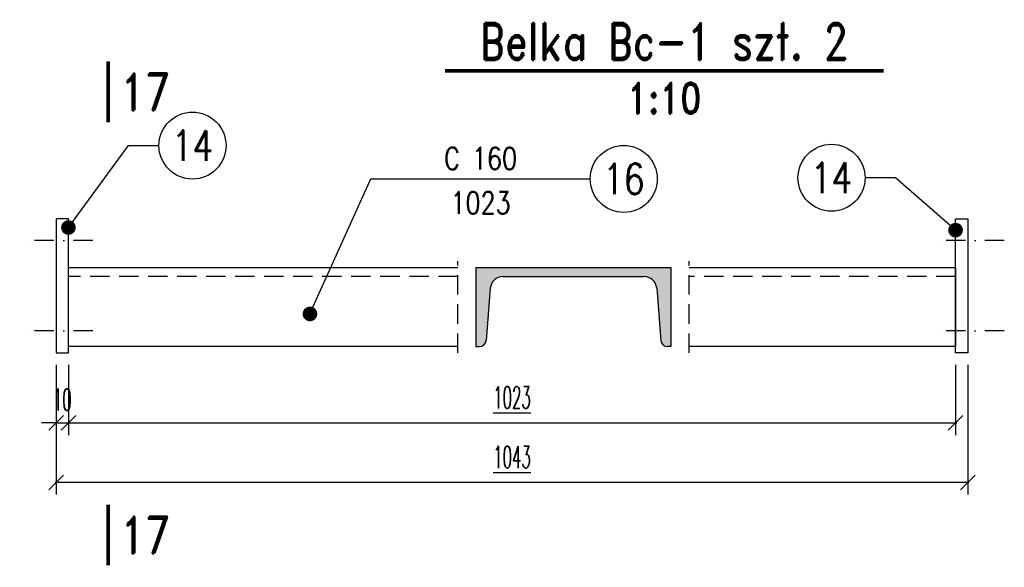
# Model space of a CAD drawing. Header units: millimetres. Extents: x -228255 to 14536, y -140109 to 119945.
# Tile 60 of 123: x -176153 to -175345, y 58975 to 59425. Entities that reach past the tile are written whole.
import ezdxf
from ezdxf.enums import TextEntityAlignment as Align

# ---------------------------------------------------------------- set-up
doc = ezdxf.new("R2010")
doc.units = ezdxf.units.MM
doc.header["$LTSCALE"] = 2.5
for name, pattern in [('DASHDOT2', [12.7, 6.35, -3.175, 0, -3.175]), ('DASHED', [19.049999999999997, 12.7, -6.35]), ('DASHED2', [9.524999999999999, 6.35, -3.175])]:
    doc.linetypes.add(name, pattern=pattern)
for name, color, linetype in [('Gruba', 6, 'Continuous'), ('Opisy_stal', 7, 'Continuous'), ('Osie_laczniki', 157, 'DASHDOT2'), ('Przerywana', 5, 'DASHED'), ('stal', 4, 'Continuous'), ('Stal_nw', 181, 'DASHED2'), ('Stal_przekroj', 1, 'Continuous'), ('Wymiary', 86, 'Continuous')]:
    doc.layers.add(name, color=color, linetype=linetype)
doc.styles.get("Standard").update_dxf_attribs({"font": 'romans.shx', "width": 0.65})
doc.styles.add('style1', font='romand.shx', dxfattribs={"width": 0.8})
doc.styles.add('style3', font='romans.shx', dxfattribs={"width": 0.5})
doc.dimstyles.new('Skala_10', dxfattribs={"dimtxt": 18, "dimasz": 12, "dimexe": 10, "dimexo": 10, "dimgap": 10, "dimtad": 1, "dimdec": 0, "dimdsep": 46, "dimtxsty": 'style3', "dimblk": 'OBLIQUE', "dimcen": 0, "dimdle": 1, "dimclrd": 256, "dimclre": 256, "dimclrt": 31, "dimadec": 1, "dimazin": 0, "dimtfac": 1, "dimtdec": 0, "dimtix": 1, "dimtmove": 2, "dimatfit": 0, "dimldrblk": 'DOT', "dimfxl": 1, "dimtolj": 1, "dimtzin": 0, "dimlwd": -1, "dimlwe": -1, "dimarcsym": 0})
doc.dimstyles.new('Skala_10$7', dxfattribs={"dimscale": 0, "dimtxt": 18, "dimasz": 12, "dimexe": 10, "dimexo": 15, "dimgap": 5, "dimtad": 1, "dimdec": 0, "dimrnd": 0.5, "dimzin": 9, "dimdsep": 46, "dimtxsty": 'Standard', "dimblk1": 'OBLIQUE', "dimblk2": 'OBLIQUE', "dimsah": 1, "dimcen": 10, "dimdle": 10, "dimclrt": 31, "dimadec": 0, "dimazin": 0, "dimtfac": 1, "dimtdec": 0, "dimtmove": 2, "dimatfit": 3, "dimldrblk": 'DOT', "dimfxl": 1, "dimtolj": 1, "dimtzin": 9, "dimarcsym": 0})

# ---------------------------------------------------------------- blocks, each defined once
blk = doc.blocks.new('_Oblique')
at = {"color": 0, "linetype": 'ByBlock', "lineweight": -2}
blk.add_line((-0.5, -0.5), (0.5, 0.5), dxfattribs=at)
blk = doc.blocks.new('*D864')
at = {"layer": 'Defpoints', "color": 0, "ltscale": 0.5, "transparency": 16777216}
for p in [(-176123.1847967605, 59151.34823240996), (-176113.1847967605, 59151.34823240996), (-176113.1847967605, 59093.75815299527)]:
    blk.add_point(p, dxfattribs=at)
at = {"layer": 'Wymiary', "ltscale": 0.5, "transparency": 16777216}
for p, q in [((-176123.1847967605, 59141.34823240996), (-176123.1847967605, 59083.75815299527)), ((-176113.1847967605, 59141.34823240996), (-176113.1847967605, 59083.75815299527)), ((-176123.1847967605, 59093.75815299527), (-176135.1847967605, 59093.75815299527)), ((-176123.1847967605, 59093.75815299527), (-176113.1847967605, 59093.75815299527)), ((-176113.1847967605, 59093.75815299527), (-176101.1847967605, 59093.75815299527))]:
    blk.add_line(p, q, dxfattribs=at)
at = {"layer": 'Wymiary', "ltscale": 0.5, "transparency": 16777216, "xscale": 12, "yscale": 12, "zscale": 12}
blk.add_blockref('_Oblique', (-176123.1847967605, 59093.75815299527), dxfattribs=at)
at = {"layer": 'Wymiary', "ltscale": 0.5, "transparency": 16777216, "xscale": 12, "yscale": 12, "zscale": 12, "rotation": 180}
blk.add_blockref('_Oblique', (-176113.1847967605, 59093.75815299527), dxfattribs=at)
at = {"layer": 'Wymiary', "color": 31, "ltscale": 0.5, "transparency": 16777216, "insert": (-176118.1847967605, 59112.75815299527), "char_height": 18, "attachment_point": 5, "style": 'style3'}
blk.add_mtext('\\A1;10', dxfattribs=at)
blk = doc.blocks.new('_Dot')
at = {"color": 0, "linetype": 'ByBlock', "lineweight": -2}
blk.add_line((-0.5, 0), (-1, 0), dxfattribs=at)
at = {"color": 0, "linetype": 'ByBlock', "const_width": 0.5}
blk.add_lwpolyline([(-0.25, 0, 1), (0.25, 0, 1)], format="xyb", close=True, dxfattribs=at)
blk = doc.blocks.new('*D865')
at = {"layer": 'Defpoints', "color": 0, "ltscale": 0.5, "transparency": 16777216}
for p in [(-176113.1847967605, 59151.34823240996), (-175385.1847967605, 59151.34823240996), (-175385.1847967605, 59093.75815299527)]:
    blk.add_point(p, dxfattribs=at)
at = {"layer": 'Wymiary', "ltscale": 0.5, "transparency": 16777216}
for p, q in [((-176113.1847967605, 59141.34823240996), (-176113.1847967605, 59083.75815299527)), ((-175385.1847967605, 59141.34823240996), (-175385.1847967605, 59083.75815299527)), ((-176114.1847967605, 59093.75815299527), (-175384.1847967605, 59093.75815299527))]:
    blk.add_line(p, q, dxfattribs=at)
at = {"layer": 'Wymiary', "ltscale": 0.5, "transparency": 16777216, "xscale": 12, "yscale": 12, "zscale": 12, "rotation": 180}
blk.add_blockref('_Oblique', (-176113.1847967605, 59093.75815299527), dxfattribs=at)
at = {"layer": 'Wymiary', "ltscale": 0.5, "transparency": 16777216, "xscale": 12, "yscale": 12, "zscale": 12}
blk.add_blockref('_Oblique', (-175385.1847967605, 59093.75815299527), dxfattribs=at)
at = {"layer": 'Wymiary', "color": 31, "ltscale": 0.5, "transparency": 16777216, "insert": (-175749.1847967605, 59114.55815299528), "char_height": 18, "attachment_point": 5, "style": 'style3'}
blk.add_mtext('\\A1;\\L1023', dxfattribs=at)
blk = doc.blocks.new('*D866')
at = {"layer": 'Defpoints', "color": 0, "ltscale": 0.5, "transparency": 16777216}
for p in [(-176123.1847967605, 59151.34823240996), (-175375.1847967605, 59151.34823240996), (-176123.1847967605, 59044.87234259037)]:
    blk.add_point(p, dxfattribs=at)
at = {"layer": 'Wymiary', "ltscale": 0.5, "transparency": 16777216}
for p, q in [((-176123.1847967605, 59141.34823240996), (-176123.1847967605, 59034.87234259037)), ((-175375.1847967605, 59141.34823240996), (-175375.1847967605, 59034.87234259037)), ((-175374.1847967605, 59044.87234259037), (-176124.1847967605, 59044.87234259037))]:
    blk.add_line(p, q, dxfattribs=at)
at = {"layer": 'Wymiary', "ltscale": 0.5, "transparency": 16777216, "xscale": 12, "yscale": 12, "zscale": 12, "rotation": 180}
blk.add_blockref('_Oblique', (-176123.1847967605, 59044.87234259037), dxfattribs=at)
at = {"layer": 'Wymiary', "ltscale": 0.5, "transparency": 16777216, "xscale": 12, "yscale": 12, "zscale": 12}
blk.add_blockref('_Oblique', (-175375.1847967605, 59044.87234259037), dxfattribs=at)
at = {"layer": 'Wymiary', "color": 31, "ltscale": 0.5, "transparency": 16777216, "insert": (-175749.1847967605, 59065.67234259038), "char_height": 18, "attachment_point": 5, "style": 'style3'}
blk.add_mtext('\\A1;\\L1043', dxfattribs=at)
blk = doc.blocks.new('Elem_prawy')
at = {"color": 7}
blk.add_line((0, -5.684341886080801e-14), (25, -2.842170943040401e-14), dxfattribs=at)
blk.add_circle((52.5, -5.684341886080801e-14), 27.5, dxfattribs=at)
at = {"color": 31, "width": 0.8}
blk.add_attdef('22', text='', height=25, dxfattribs=at).set_placement((52.5, -5.684341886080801e-14), align=Align.MIDDLE)
blk = doc.blocks.new('Elem_lewy')
at = {"color": 7}
blk.add_line((-2.273736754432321e-13, 5.684341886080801e-14), (-25.00000000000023, 8.526512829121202e-14), dxfattribs=at)
blk.add_circle((-52.50000000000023, 5.684341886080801e-14), 27.5, dxfattribs=at)
at = {"color": 31, "width": 0.8}
blk.add_attdef('22', text='', height=25, dxfattribs=at).set_placement((-52.50000000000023, 5.684341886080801e-14), align=Align.MIDDLE)
blk = doc.blocks.new('Op_el_prawy')
at = {"color": 7}
blk.add_line((0, 2.842170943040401e-14), (180, 2.842170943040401e-14), dxfattribs=at)
blk.add_circle((207.5, 2.842170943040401e-14), 27.5, dxfattribs=at)
at = {"color": 31, "width": 0.8}
for tag, p in [('ZK_120X120X5', (90, 7.803000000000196)), ('1000', (90, -28.61999999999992))]:
    blk.add_attdef(tag, text='', height=18, dxfattribs=at).set_placement(p, align=Align.CENTER)
blk.add_attdef('22', text='', height=25, dxfattribs=at).set_placement((207.5, 2.842170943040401e-14), align=Align.MIDDLE)
blk = doc.blocks.new('C160')
for p, q in [((0, 0), (0, 160)), ((0, 160), (65, 160)), ((65, 160), (65, 157.1775719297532)), ((17.16267516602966, 148.2730140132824), (59.93859872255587, 151.6950878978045)), ((7.5, 22.19354641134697), (7.5, 137.806453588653)), ((17.16267516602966, 11.72698598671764), (59.93859872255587, 8.304912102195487)), ((0, 0), (65, 0)), ((65, 0), (65, 2.822428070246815))]:
    blk.add_line(p, q)
for centre, radius, start, end in [((59.5, 157.1775719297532), 5.5, 274.5739212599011, 0), ((18, 137.806453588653), 10.5, 94.5739212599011, 180), ((18, 22.19354641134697), 10.5, 180, 265.4260787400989), ((59.5, 2.822428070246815), 5.5, 0, 85.42607874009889)]:
    blk.add_arc(centre, radius, start, end)

msp = doc.modelspace()

# ---------------------------------------------------------------- hatches: boundary and pattern name
at = {"layer": 'Stal_przekroj', "ltscale": 0.5}
h = msp.add_hatch(color=256, dxfattribs=at)
h.dxf.hatch_style = 1
h.paths.add_polyline_path([(-175618.7389849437, 59221.34823240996), (-175778.7389849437, 59221.34823240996), (-175778.7389849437, 59156.34823240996), (-175775.9165568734, 59156.34823240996, 0.3910205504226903), (-175770.4340728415, 59161.4096336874), (-175767.0119989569, 59204.18555724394, -0.391020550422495), (-175756.5454385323, 59213.84823240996), (-175640.932531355, 59213.84823240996, -0.39102055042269), (-175630.4659709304, 59204.18555724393), (-175627.0438970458, 59161.4096336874, 0.3910205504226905), (-175621.5614130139, 59156.34823240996), (-175618.7389849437, 59156.34823240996)])

# ---------------------------------------------------------------- linework, layer by layer
at = {"layer": 'Gruba', "const_width": 3}
for points in [[(-176080.6247239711, 59390.48970219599), (-176080.6247239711, 59340.48970219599)], [(-176080.6247239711, 59026.64717229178), (-176080.6247239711, 58976.64717229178)]]:
    msp.add_lwpolyline(points, dxfattribs=at)
at = {"layer": 'Gruba', "ltscale": 0.5, "const_width": 3}
msp.add_lwpolyline([(-175804.3003258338, 59382.75398182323), (-175444.3003258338, 59382.75398182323)], dxfattribs=at)
at = {"layer": 'Osie_laczniki'}
for p, q in [((-176093.1847967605, 59243.34823240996), (-176153.1847967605, 59243.34823240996)), ((-175345.1847967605, 59243.34823240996), (-175405.1847967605, 59243.34823240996)), ((-176093.1847967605, 59169.34823240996), (-176153.1847967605, 59169.34823240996)), ((-175345.1847967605, 59169.34823240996), (-175405.1847967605, 59169.34823240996))]:
    msp.add_line(p, q, dxfattribs=at)
at = {"layer": 'Przerywana', "ltscale": 0.5}
for p, q in [((-175793.7389849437, 59151.34823240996), (-175793.7389849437, 59226.34823240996)), ((-175603.7389849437, 59151.34823240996), (-175603.7389849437, 59226.34823240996))]:
    msp.add_line(p, q, dxfattribs=at)
at = {"layer": 'stal'}
for points in [[(-176113.1847967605, 59151.34823240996), (-176113.1847967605, 59261.34823240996), (-176123.1847967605, 59261.34823240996), (-176123.1847967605, 59151.34823240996)], [(-175385.1847967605, 59151.34823240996), (-175385.1847967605, 59261.34823240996), (-175375.1847967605, 59261.34823240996), (-175375.1847967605, 59151.34823240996)]]:
    msp.add_lwpolyline(points, close=True, dxfattribs=at)
for points in [[(-175793.7389849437, 59156.34823240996), (-176113.1847967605, 59156.34823240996), (-176113.1847967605, 59221.34823240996), (-175793.7389849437, 59221.34823240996)], [(-175603.7389849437, 59221.34823240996), (-175385.1847967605, 59221.34823240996), (-175385.1847967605, 59156.34823240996), (-175603.7389849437, 59156.34823240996)]]:
    msp.add_lwpolyline(points, dxfattribs=at)
at = {"layer": 'Stal_nw'}
for p, q in [((-175793.7389849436, 59213.8482324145), (-176113.1847967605, 59213.8482324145)), ((-175385.1847967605, 59213.8482324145), (-175603.7389849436, 59213.8482324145))]:
    msp.add_line(p, q, dxfattribs=at)

# ---------------------------------------------------------------- block references
at = {"layer": 'Opisy_stal', "ltscale": 0.5}
for name, p, values in [('Elem_prawy', (-176063.8814115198, 59321.33895516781), {'22': '14'}), ('Op_el_prawy', (-175864.9620468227, 59294.01106284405), {'1000': '1023', 'ZK_120X120X5': 'C 160', '22': '16'}), ('Elem_lewy', (-175434.4881820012, 59294.90943565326), {'22': '14'})]:
    msp.add_blockref(name, p, dxfattribs=at).add_auto_attribs(values)
at = {"layer": 'Stal_przekroj', "ltscale": 0.5, "rotation": 270}
msp.add_blockref('C160', (-175778.7389849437, 59221.34823240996), dxfattribs=at)

# ---------------------------------------------------------------- texts
at = {"layer": 'Gruba', "ltscale": 0.5, "style": 'style1', "width": 0.8}
msp.add_text('Belka Bc-1 szt. 2', height=30, dxfattribs=at).set_placement((-175624.3003258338, 59382.75398182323), align=Align.BOTTOM_CENTER)
at = {"layer": 'Gruba', "style": 'style1', "width": 0.8}
for p in [(-176070.6247239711, 59365.48970219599), (-176070.6247239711, 59001.64717229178)]:
    msp.add_text('17', height=30, dxfattribs=at).set_placement(p, align=Align.MIDDLE_LEFT)
at = {"layer": 'Gruba', "ltscale": 0.5, "style": 'style1', "width": 0.8}
msp.add_text('1:10', height=25, dxfattribs=at).set_placement((-175624.3003258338, 59372.75398182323), align=Align.TOP_CENTER)

# ---------------------------------------------------------------- dimensions: what is measured, and where the dimension line sits
at = {"layer": 'Wymiary', "ltscale": 0.5}
dim = msp.add_linear_dim(base=(-176113.1847967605, 59093.75815299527), p1=(-176123.1847967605, 59151.34823240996), p2=(-176113.1847967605, 59151.34823240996), dimstyle='Skala_10', dxfattribs=at)
dim.commit()
dim.dimension.update_dxf_attribs({"geometry": '*D864', "text_midpoint": (-176118.1847967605, 59112.75815299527)})
for base, p1, p2, text, picture, middle in [((-176123.1847967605, 59044.87234259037), (-175375.1847967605, 59151.34823240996), (-176123.1847967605, 59151.34823240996), '%%u1043', '*D866', (-175749.1847967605, 59065.67234259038)), ((-175385.1847967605, 59093.75815299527), (-176113.1847967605, 59151.34823240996), (-175385.1847967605, 59151.34823240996), '%%u1023', '*D865', (-175749.1847967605, 59114.55815299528))]:
    dim = msp.add_linear_dim(base=base, p1=p1, p2=p2, text=text, dimstyle='Skala_10', dxfattribs=at)
    dim.commit()
    dim.dimension.update_dxf_attribs({"geometry": picture, "text_midpoint": middle})

# ---------------------------------------------------------------- leaders
at = {"layer": 'Opisy_stal', "ltscale": 0.5}
for points in [[(-176113.1847967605, 59254.07597592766), (-176063.8814115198, 59321.33895516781)], [(-175914.9889580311, 59183.14877505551), (-175864.9620468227, 59294.01106284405)], [(-175385.1847967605, 59251.93619227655), (-175434.4881820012, 59294.90943565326)]]:
    msp.add_leader(points, dimstyle='Skala_10$7', override={"dimscale": 1, "dimtad": 0}, dxfattribs=at)

doc.saveas('drawing.dxf')
